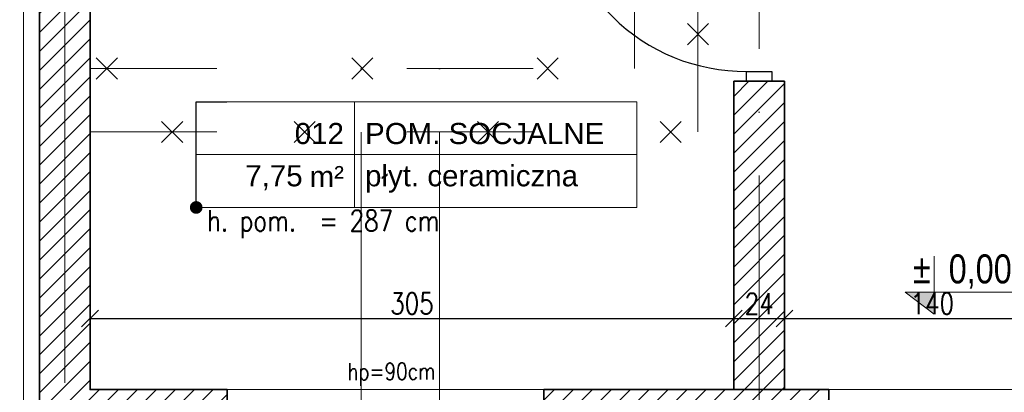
# Model space of a CAD drawing. Header units: millimetres. Extents: x -66901 to 936319, y -323998 to 488548.
# Tile 32 of 84: x 734706 to 739370, y 70209 to 71973. Entities that reach past the tile are written whole.
import ezdxf
from ezdxf import colors
from ezdxf.entities.mleader import LeaderData, LeaderLine
from ezdxf.enums import TextEntityAlignment as Align
from ezdxf.math import Vec2, Vec3

# ---------------------------------------------------------------- set-up
doc = ezdxf.new("R2010")
doc.units = ezdxf.units.MM
doc.header["$LTSCALE"] = 5
doc.header["$MEASUREMENT"] = 0
doc.linetypes.add('ACAD_ISO03W100', pattern=[30, 12, -18])
doc.linetypes.add('ACAD_ISO04W100', pattern=[30, 24, -3, 0, -3])
for name, color, linetype, lineweight, true_color in [('A_DZIAŁOWA_PROJEKTOWANE', 7, 'Continuous', 18, 0x007cb0), ('A_HATCH_PROJEKTOWANE', 7, 'Continuous', 9, 0x0089b6), ('A_IZOLEACJA TERMI_PROJEKTOWANA', 7, 'Continuous', 15, 0x6093ac), ('A_ŚCIANY NOWOPROJEKTOWANE', 140, 'Continuous', 35, 0x00bfff)]:
    doc.layers.add(name, color=color, linetype=linetype, lineweight=lineweight, true_color=true_color)
doc.layers.add('A_NIEWIDOCZNE  POMOCNICZE', color=252, linetype='ACAD_ISO03W100', lineweight=5, plot=False)
for name, color, linetype, lineweight in [('A_OPISY', 44, 'Continuous', 9), ('A_OSIE KONSTRUKCYJNE', 150, 'ACAD_ISO04W100', 5), ('A_WIDOK', 141, 'Continuous', 13), ('A_WYMIAROWANIE', 7, 'Continuous', 9)]:
    doc.layers.add(name, color=color, linetype=linetype, lineweight=lineweight)
doc.layers.add('K-S$UPY', color=4, linetype='Continuous')
doc.styles.add('APLUS', font='arial.ttf', dxfattribs={"width": 0.6})
doc.styles.add('ARIAL', font='arial.ttf')
doc.styles.get("Standard").update_dxf_attribs({"font": 'simplex.shx', "width": 0.8})
doc.linetypes.add('BATTING', pattern='A,0.0001,-0.1,[134,ltypeshp.shx,S=0.1,R=0,X=-0.1,Y=0],-0.2,[134,ltypeshp.shx,S=0.1,R=180,X=0.1,Y=0],-0.1', length=0.4001)
doc.dimstyles.new('1 do 100', dxfattribs={"dimtxt": 10, "dimasz": 8, "dimexe": 10, "dimexo": 10, "dimgap": 2, "dimtad": 1, "dimdec": 0, "dimtxsty": 'Standard', "dimblk": 'OBLIQUE', "dimcen": 2.5, "dimadec": 0, "dimazin": 0, "dimtfac": 1, "dimtdec": 0, "dimtmove": 0, "dimatfit": 3, "dimldrblk": 'OBLIQUE', "dimfxl": 10, "dimfxlon": 1, "dimarcsym": 0})

# ---------------------------------------------------------------- blocks, each defined once
blk = doc.blocks.new('*U171')
blk.add_hatch(color=256).paths.add_polyline_path([(0, 0.1532), (-0.198, 0.1532), (0, 0)])
blk.add_line((0, 0.1532), (0, 0.4))
blk.add_lwpolyline([(0, 0.1532), (0, 0), (-0.198, 0.1532), (0.6852, 0.1532)])
at = {"style": 'APLUS', "width": 0.8}
blk.add_attdef('%%P_0.00', text='', height=0.2, dxfattribs=at).set_placement((-0.1457, 0.1532), align=Align.BOTTOM_LEFT)
blk = doc.blocks.new('*U612')
at = {"lineweight": 5}
for p, q in [((-75, -25), (-75, 25)), ((-75, 25), (0, 25)), ((0, 0), (0, 25)), ((0, 25), (133.76, 25)), ((133.76, 25), (133.76, -25)), ((-75, -25), (0, -25)), ((133.76, -25), (0, -25))]:
    blk.add_line(p, q, dxfattribs=at)
at = {"lineweight": 5, "ltscale": 18.5}
for p, q in [((0, 25), (0, -25)), ((-75, 0), (133.76, 0))]:
    blk.add_line(p, q, dxfattribs=at)
at = {"lineweight": 5, "ltscale": 18.5, "insert": (-5, -10.38), "char_height": 10, "attachment_point": 6, "style": 'ARIAL'}
blk.add_mtext('\\A1;m²', dxfattribs=at)
at = {"lineweight": 5, "style": 'ARIAL'}
blk.add_attdef('1NR', text='', height=10, dxfattribs=at).set_placement((-5, 5), align=Align.RIGHT)
blk.add_attdef('2POM', (5, 5), '', height=10, dxfattribs=at)
blk.add_attdef('4PL2', text='', height=10, dxfattribs=at).set_placement((-24.57, -5), align=Align.TOP_RIGHT)
blk.add_attdef('3POS', text='', height=10, dxfattribs=at).set_placement((5, -5), align=Align.TOP_LEFT)
blk = doc.blocks.new('_Dot')
at = {"color": 0, "linetype": 'ByBlock', "lineweight": -2}
blk.add_line((-0.5, 0), (-1, 0), dxfattribs=at)
at = {"color": 0, "linetype": 'ByBlock', "const_width": 0.5}
blk.add_lwpolyline([(-0.25, 0, 1), (0.25, 0, 1)], format="xyb", close=True, dxfattribs=at)
blk = doc.blocks.new('OSI')
at = {"layer": 'A_OSIE KONSTRUKCYJNE', "ltscale": 2}
for p, q in [((17182.53, 22227.01), (17182.53, 19966.92)), ((17219.53, 22227.01), (17219.53, 19966.92)), ((17371.03, 20706.5), (17371.03, 19966.92)), ((17042.03, 20548.25), (17042.03, 19966.92))]:
    blk.add_line(p, q, dxfattribs=at)
blk = doc.blocks.new('ROZBIÓRKI_DOM')
at = {"layer": 'A_OPISY', "color": 22, "linetype": 'ACAD_ISO03W100', "true_color": 0xe22908}
for p, q in [((18569.15, 7507.15), (18579.15, 7497.15)), ((18569.15, 7497.15), (18579.15, 7507.15)), ((18289.12, 7490.89), (18299.12, 7480.89)), ((18289.12, 7480.89), (18299.12, 7490.89)), ((18410.15, 7490.89), (18420.15, 7480.89)), ((18410.15, 7480.89), (18420.15, 7490.89)), ((18497.9, 7490.89), (18507.9, 7480.89)), ((18497.9, 7480.89), (18507.9, 7490.89)), ((18320.04, 7460.89), (18330.04, 7450.89)), ((18320.04, 7450.89), (18330.04, 7460.89)), ((18382.86, 7460.89), (18392.86, 7450.89)), ((18382.86, 7450.89), (18392.86, 7460.89)), ((18469.66, 7460.89), (18479.66, 7450.89)), ((18469.66, 7450.89), (18479.66, 7460.89)), ((18556.22, 7460.89), (18566.22, 7450.89)), ((18556.22, 7450.89), (18566.22, 7460.89))]:
    blk.add_line(p, q, dxfattribs=at)
for points in [[(18286.15, 7485.89), (18544.15, 7485.89), (18544.15, 7724.89)], [(18286.15, 7455.89), (18574.15, 7455.89), (18574.15, 7724.89)]]:
    blk.add_lwpolyline(points, dxfattribs=at)
blk = doc.blocks.new('_Oblique')
at = {"color": 0, "linetype": 'ByBlock', "lineweight": -2}
blk.add_line((-0.5, -0.5), (0.5, 0.5), dxfattribs=at)
blk = doc.blocks.new('*D385')
at = {"layer": 'A_WYMIAROWANIE', "color": 0, "lineweight": -2, "ltscale": 2, "transparency": 16777216}
for p, q in [((14014.26, 17963.32), (14014.26, 17973.32)), ((14319.26, 17963.32), (14319.26, 17973.32)), ((14014.26, 17963.32), (14319.26, 17963.32))]:
    blk.add_line(p, q, dxfattribs=at)
at = {"layer": 'Defpoints', "color": 0, "ltscale": 2, "transparency": 16777216}
for p in [(14319.26, 17963.32), (14014.26, 17956.7), (14319.26, 17956.7)]:
    blk.add_point(p, dxfattribs=at)
at = {"layer": 'A_WYMIAROWANIE', "color": 0, "lineweight": -2, "ltscale": 2, "transparency": 16777216, "xscale": 8, "yscale": 8, "zscale": 8, "rotation": 180}
blk.add_blockref('_Oblique', (14014.26, 17963.32), dxfattribs=at)
at = {"layer": 'A_WYMIAROWANIE', "color": 0, "lineweight": -2, "ltscale": 2, "transparency": 16777216, "xscale": 8, "yscale": 8, "zscale": 8}
blk.add_blockref('_Oblique', (14319.26, 17963.32), dxfattribs=at)
at = {"layer": 'A_WYMIAROWANIE', "color": 0, "ltscale": 2, "transparency": 16777216, "insert": (14166.76, 17970.43), "char_height": 10, "attachment_point": 5}
blk.add_mtext('305', dxfattribs=at)
blk = doc.blocks.new('*D386')
at = {"layer": 'A_WYMIAROWANIE', "color": 0, "lineweight": -2, "ltscale": 2, "transparency": 16777216}
for p, q in [((14319.26, 17963.32), (14319.26, 17973.32)), ((14319.26, 17963.32), (14343.26, 17963.32)), ((14343.26, 17963.32), (14343.26, 17953.32))]:
    blk.add_line(p, q, dxfattribs=at)
at = {"layer": 'Defpoints', "color": 0, "ltscale": 2, "transparency": 16777216}
for p in [(14343.26, 17971.33), (14343.26, 17963.32), (14319.26, 17956.7)]:
    blk.add_point(p, dxfattribs=at)
at = {"layer": 'A_WYMIAROWANIE', "color": 0, "lineweight": -2, "ltscale": 2, "transparency": 16777216, "xscale": 8, "yscale": 8, "zscale": 8, "rotation": 180}
blk.add_blockref('_Oblique', (14319.26, 17963.32), dxfattribs=at)
at = {"layer": 'A_WYMIAROWANIE', "color": 0, "lineweight": -2, "ltscale": 2, "transparency": 16777216, "xscale": 8, "yscale": 8, "zscale": 8}
blk.add_blockref('_Oblique', (14343.26, 17963.32), dxfattribs=at)
at = {"layer": 'A_WYMIAROWANIE', "color": 0, "ltscale": 2, "transparency": 16777216, "insert": (14331.26, 17970.34), "char_height": 10, "attachment_point": 5}
blk.add_mtext('24', dxfattribs=at)
blk = doc.blocks.new('*D387')
at = {"layer": 'A_WYMIAROWANIE', "color": 0, "lineweight": -2, "ltscale": 2, "transparency": 16777216}
for p, q in [((14343.26, 17963.32), (14343.26, 17953.32)), ((14343.26, 17963.32), (14483.26, 17963.32)), ((14483.26, 17965.89), (14483.26, 17953.32))]:
    blk.add_line(p, q, dxfattribs=at)
at = {"layer": 'Defpoints', "color": 0, "ltscale": 2, "transparency": 16777216}
for p in [(14483.26, 17975.89), (14343.26, 17971.33), (14483.26, 17963.32)]:
    blk.add_point(p, dxfattribs=at)
at = {"layer": 'A_WYMIAROWANIE', "color": 0, "lineweight": -2, "ltscale": 2, "transparency": 16777216, "xscale": 8, "yscale": 8, "zscale": 8, "rotation": 180}
blk.add_blockref('_Oblique', (14343.26, 17963.32), dxfattribs=at)
at = {"layer": 'A_WYMIAROWANIE', "color": 0, "lineweight": -2, "ltscale": 2, "transparency": 16777216, "xscale": 8, "yscale": 8, "zscale": 8}
blk.add_blockref('_Oblique', (14483.26, 17963.32), dxfattribs=at)
at = {"layer": 'A_WYMIAROWANIE', "color": 0, "ltscale": 2, "transparency": 16777216, "insert": (14413.26, 17970.42), "char_height": 10, "attachment_point": 5}
blk.add_mtext('140', dxfattribs=at)
blk = doc.blocks.new('*D447')
at = {"layer": 'A_WYMIAROWANIE', "color": 0, "lineweight": -2, "ltscale": 2, "transparency": 16777216}
for p, q in [((13812.26, 17700.97), (13812.26, 17680.97)), ((14084.26, 17700.97), (14084.26, 17680.97)), ((13812.26, 17690.97), (14084.26, 17690.97))]:
    blk.add_line(p, q, dxfattribs=at)
at = {"layer": 'Defpoints', "color": 0, "ltscale": 2, "transparency": 16777216}
for p in [(13812.26, 18149.66), (14084.26, 17890.66), (14084.26, 17690.97)]:
    blk.add_point(p, dxfattribs=at)
at = {"layer": 'A_WYMIAROWANIE', "color": 0, "lineweight": -2, "ltscale": 2, "transparency": 16777216, "xscale": 8, "yscale": 8, "zscale": 8, "rotation": 180}
blk.add_blockref('_Oblique', (13812.26, 17690.97), dxfattribs=at)
at = {"layer": 'A_WYMIAROWANIE', "color": 0, "lineweight": -2, "ltscale": 2, "transparency": 16777216, "xscale": 8, "yscale": 8, "zscale": 8}
blk.add_blockref('_Oblique', (14084.26, 17690.97), dxfattribs=at)
at = {"layer": 'A_WYMIAROWANIE', "color": 0, "ltscale": 2, "transparency": 16777216, "insert": (13948.26, 17697.99), "char_height": 10, "attachment_point": 5}
blk.add_mtext('272', dxfattribs=at)
blk = doc.blocks.new('*D459')
at = {"layer": 'A_WYMIAROWANIE', "color": 0, "lineweight": -2, "ltscale": 2, "transparency": 16777216}
for p, q in [((14002.26, 17676.05), (14002.26, 17656.05)), ((14331.26, 17676.05), (14331.26, 17656.05)), ((14002.26, 17666.05), (14331.26, 17666.05))]:
    blk.add_line(p, q, dxfattribs=at)
at = {"layer": 'Defpoints', "color": 0, "ltscale": 2, "transparency": 16777216}
for p in [(14331.26, 17961.24), (14002.26, 17882.12), (14331.26, 17666.05)]:
    blk.add_point(p, dxfattribs=at)
at = {"layer": 'A_WYMIAROWANIE', "color": 0, "lineweight": -2, "ltscale": 2, "transparency": 16777216, "xscale": 8, "yscale": 8, "zscale": 8, "rotation": 180}
blk.add_blockref('_Oblique', (14002.26, 17666.05), dxfattribs=at)
at = {"layer": 'A_WYMIAROWANIE', "color": 0, "lineweight": -2, "ltscale": 2, "transparency": 16777216, "xscale": 8, "yscale": 8, "zscale": 8}
blk.add_blockref('_Oblique', (14331.26, 17666.05), dxfattribs=at)
at = {"layer": 'A_WYMIAROWANIE', "color": 0, "ltscale": 2, "transparency": 16777216, "insert": (14166.76, 17673.16), "char_height": 10, "attachment_point": 5}
blk.add_mtext('329', dxfattribs=at)
blk = doc.blocks.new('A$C704C2890')
at = {"layer": 'A_HATCH_PROJEKTOWANE', "ltscale": 2}
h = blk.add_hatch(dxfattribs=at)
h.set_pattern_fill('ANSI31', color=256, scale=2)
h.set_pattern_definition([(45, (-16376.026, -21976.125), (-4.490128, 4.490128), [])])
h.paths.add_polyline_path([(1591, -1283), (1567, -1283), (1567, -1671), (1591, -1671)])
h.paths.add_polyline_path([(1128, -1671), (1128, -1695), (1257.24, -1695), (1257.24, -1671)])
h.paths.add_polyline_path([(893, -1671), (893, -1695), (1028, -1695), (1028, -1671)])
h.paths.add_polyline_path([(1007, -1525), (983, -1525), (983, -1671), (1007, -1671)])
h.paths.add_polyline_path([(1007, -1425), (1007, -1405), (983, -1405), (983, -1425)])
h.paths.add_polyline_path([(1007, -1283), (983, -1283), (983, -1305), (1007, -1305)])
h.paths.add_polyline_path([(678, -1442), (654, -1442), (654, -1695), (743, -1695), (743, -1687), (743, -1671), (678, -1671)])
h.paths.add_polyline_path([(1718, -1695), (1718, -1671), (1257.24, -1671), (1257.24, -1695)])
h.paths.add_polyline_path([(1868, -1671), (1868, -1695), (1982, -1695), (1982, -1455), (1982, -1437), (1958, -1437), (1958, -1455), (1958, -1671)])
at = {"color": 144}
blk.add_lwpolyline([(1000.96, -1525), (989.04, -1525), (989.04, -1520.36), (1000.96, -1520.36), (1000.96, -1525)], dxfattribs=at)
blk.add_arc((988.49, -1430.94), 89.43, 179.9989, 270.3548, dxfattribs=at)
at = {"layer": 'A_DZIAŁOWA_PROJEKTOWANE', "ltscale": 2}
blk.add_line((1007, -1671), (1007, -1525), dxfattribs=at)
at = {"layer": 'A_IZOLEACJA TERMI_PROJEKTOWANA', "linetype": 'BATTING', "ltscale": 18}
blk.add_lwpolyline([(646.5, -1451), (646.5, -1702.5), (748, -1702.5)], dxfattribs=at)
at = {"layer": 'A_NIEWIDOCZNE  POMOCNICZE', "ltscale": 2}
for points in [[(1007, -1280), (1567, -1280), (1567, -1420), (1147, -1420), (1147, -1671), (1007, -1671), (1007, -1280)], [(678, -1414), (678, -1671), (983, -1671), (983, -1414), (836, -1414), (836, -1439), (802, -1439), (802, -1414), (678, -1414)]]:
    blk.add_lwpolyline(points, dxfattribs=at)
at = {"layer": 'A_WIDOK', "ltscale": 2}
blk.add_line((743, -1671), (893, -1671), dxfattribs=at)
at = {"layer": 'A_ŚCIANY NOWOPROJEKTOWANE', "ltscale": 2}
for p, q in [((983, -1525), (983, -1671)), ((983, -1525), (1007, -1525)), ((1007, -1525), (1007, -1671)), ((743, -1671), (743, -1695)), ((893, -1671), (893, -1695)), ((1028, -1671), (1028, -1695))]:
    blk.add_line(p, q, dxfattribs=at)
for points in [[(743, -1695), (654, -1695), (654, -1442)], [(678, -1442), (678, -1671), (743, -1671)], [(893, -1671), (1028, -1671)]]:
    blk.add_lwpolyline(points, dxfattribs=at)
at = {"layer": 'A_OPISY'}
blk.add_blockref('*U612', (803.29, -1559.76), dxfattribs=at).add_auto_attribs({'1NR': '012', '2POM': 'POM. SOCJALNE', '3POS': 'płyt. ceramiczna', '4PL2': '7,75'})
at = {"layer": 'A_OPISY', "transparency": 33554687, "xscale": 68.67492864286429, "yscale": 68.67492864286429, "zscale": 68.67492864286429, "rotation": 1.435389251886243e-05}
blk.add_blockref('*U171', (1077.82, -1635.37), dxfattribs=at).add_auto_attribs({'%%P_0.00': '%%p  0,00'})
at = {"layer": 'A_OSIE KONSTRUKCYJNE'}
blk.add_blockref('OSI', (-16376.03, -21976.12), dxfattribs=at)
at = {"layer": 'A_WIDOK'}
blk.add_blockref('ROZBIÓRKI_DOM', (-17608.15, -9004.89), dxfattribs=at)
at = {"layer": 'A_OPISY', "insert": (733.45, -1586.01), "char_height": 10, "width": 254.3544, "attachment_point": 1}
blk.add_mtext('h. pom.  = 287 cm', dxfattribs=at)
at = {"layer": 'A_OPISY', "transparency": 33554559, "insert": (820.81, -1663.72), "char_height": 8, "width": 44.3905, "attachment_point": 5, "rotation": 0.4248}
blk.add_mtext('hp=90cm', dxfattribs=at)
at = {"layer": 'A_OPISY'}
for tag, p in [('90+15', (1523.57, -388.18)), ('200', (1523.57, -407.04))]:
    blk.add_attdef(tag, p, '', height=9.86, dxfattribs=at)
blk.add_attdef('OZ', (1572.64, -382.31), '', height=9.86, rotation=270, dxfattribs=at)
at = {"layer": 'A_WYMIAROWANIE', "ltscale": 2}
for base, p1, p2, picture, middle in [((1007, 17977.95), (983, 17971.33), (1007, -1629.33), '*D386', (995, -1630.32)), ((748, -1909.69), (476, -1451), (748, -1710), '*D447', (612, -1902.67)), ((1147, -1637.34), (1007, -1629.33), (1147, -1624.77), '*D387', (1077, -1630.24)), ((995, -1934.61), (666, -1718.54), (995, -1639.42), '*D459', (830.5, -1927.5))]:
    dim = blk.add_linear_dim(base=base, p1=p1, p2=p2, dimstyle='1 do 100', override={"dimtmove": 1}, dxfattribs=at)
    dim.commit()
    dim.dimension.update_dxf_attribs({"geometry": picture, "text_midpoint": middle, "insert": (-13336.26, -19600.66)})
dim = blk.add_linear_dim(base=(983, -1637.34), p1=(678, -1643.96), p2=(983, -1643.96), dimstyle='1 do 100', dxfattribs=at)
dim.commit()
dim.dimension.update_dxf_attribs({"geometry": '*D385', "text_midpoint": (830.5, -1630.23), "insert": (-13336.26, -19600.66)})
at = {"layer": 'A_DZIAŁOWA_PROJEKTOWANE', "ltscale": 2}
ml = blk.add_multileader_mtext('Standard', dxfattribs=at)
ml.set_content('WKUCIE PORĘCZY GR. 4CM  W ŚCIANĘ DZIAŁOWĄ ZAMYKAJĄCĄ PIWNICĘ.\\POTWÓR WYKONAĆ NA WYS. 100-120 CM, GŁĘBOKOŚCI 9 CM.', color=256)
ml.set_leader_properties()
ml.build(insert=Vec2(0, 0))
ml.multileader.update_dxf_attribs({"arrow_head_size": 8})
ctx = ml.context
ctx.base_point, ctx.char_height, ctx.arrow_head_size, ctx.plane_origin = Vec3(-124.8, -1488.25), 8, 8, Vec3(191.05, -1265.41)
notes = []
notes.append((ctx, [(0, (1, 1, 0), (65.48, -1488.25), (-1, 0), 8, [(0, [(223.25, -1277)], 0, [])])]))
ctx.mtext.insert, ctx.mtext.width, ctx.mtext.defined_height, ctx.mtext.flow_direction = Vec3(-124.77, -1483.08), 187.0563, 51.02, 5
ml = blk.add_multileader_mtext('Standard', dxfattribs=at)
ml.set_content('BALUSTRADA H=1,10M', color=256)
ml.set_leader_properties()
ml.build(insert=Vec2(0, 0))
ml.multileader.update_dxf_attribs({"arrow_head_size": 8})
ctx = ml.context
ctx.base_point, ctx.char_height, ctx.arrow_head_size, ctx.plane_origin = Vec3(318.17, -1620.6), 8, 8, Vec3(695.02, -1709.43)
notes.append((ctx, [(0, (1, 1, 0), (437.14, -1620.6), (-1, 0), 8, [(0, [(445, -1601)], 0, [])])]))
ctx.mtext.insert, ctx.mtext.width, ctx.mtext.defined_height, ctx.mtext.flow_direction = Vec3(305.52, -1615.81), 276.2371, 61.37, 5
at = {"layer": 'A_OPISY'}
ml = blk.add_multileader_mtext('Standard', dxfattribs=at)
ml.set_content('', color=256)
ml.set_leader_properties()
ml.set_arrow_properties(name='DOT')
ml.build(insert=Vec2(0, 0))
ml.multileader.update_dxf_attribs({"arrow_head_size": 6})
ctx = ml.context
ctx.base_point, ctx.arrow_head_size, ctx.plane_origin = Vec3(742.82, -1534.76), 6, Vec3(526.28, -1067.05)
notes.append((ctx, [(0, (1, 1, 0), (728.29, -1534.76), (1, 0), 14.52, [(0, [(728.29, -1584.76)], 0, [])])]))
ctx.mtext.insert, ctx.mtext.flow_direction = Vec3(744.82, -1532.76), 5
for ctx, leaders in notes:
    for number, flags, end, landing, length, lines in leaders:
        leader = LeaderData()
        leader.index, (leader.has_last_leader_line, leader.has_dogleg_vector, leader.attachment_direction) = number, flags
        leader.last_leader_point, leader.dogleg_vector, leader.dogleg_length = Vec3(end), Vec3(landing), length
        for number, points, colour, breaks in lines:
            line = LeaderLine()
            line.index, line.vertices, line.color, line.breaks = number, Vec3.list(points), colors.encode_raw_color(colour), breaks
            leader.lines.append(line)
        ctx.leaders.append(leader)

msp = doc.modelspace()

# ---------------------------------------------------------------- block references
at = {"layer": 'K-S$UPY', "xscale": 10, "yscale": 10, "zscale": 10}
msp.add_blockref('A$C704C2890', (728259, 86931.848), dxfattribs=at)

doc.saveas('drawing.dxf')
